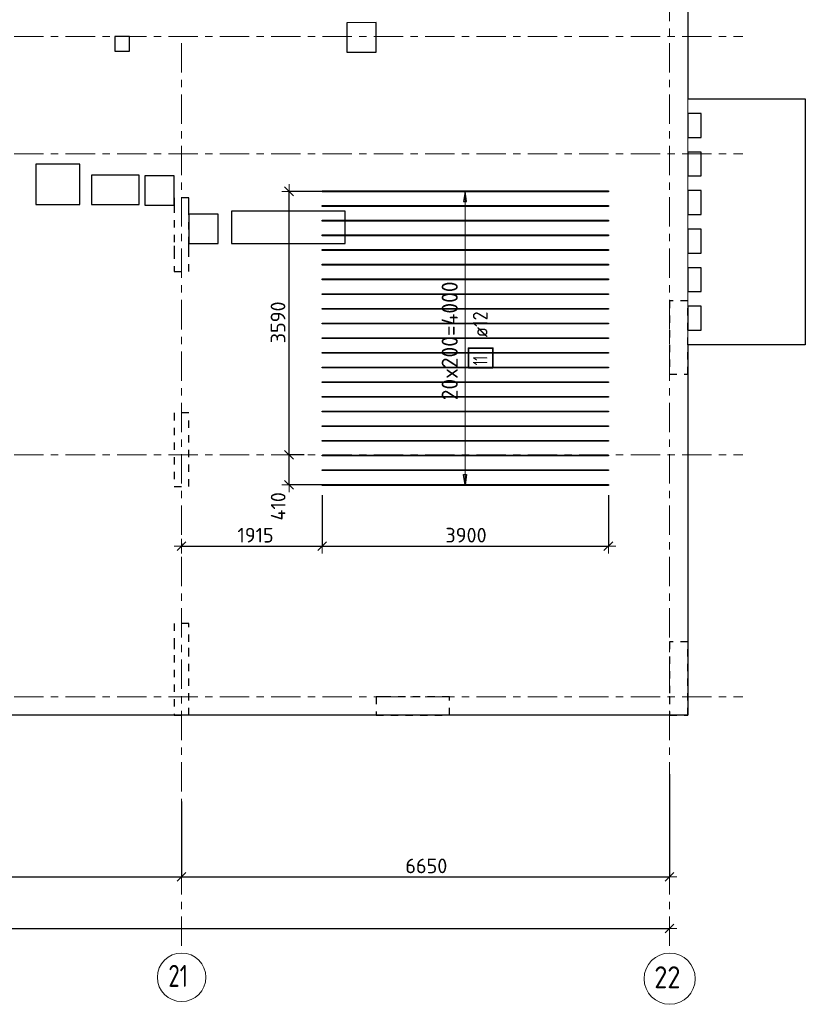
# Model space of a CAD drawing. Header units: metres. Extents: x -38 to 98, y -15 to 21.
# Tile 16 of 124: x 53 to 63, y -4 to 9. Entities that reach past the tile are written whole.
import ezdxf

# ---------------------------------------------------------------- set-up
doc = ezdxf.new("R2010")
doc.units = ezdxf.units.M
doc.header["$PDMODE"] = 65
for name, pattern in [('______11', [0.5, 0.4, -0.05, 0, -0.05]), ('______2', [0.0405, 0.03, -0.0105]), ('______5', [1.1, 0.8, -0.1, 0.1, -0.1])]:
    doc.linetypes.add(name, pattern=pattern)
for name, color, linetype, lineweight in [('XR$2$Осевая линия (1)', 7, '______5', 13), ('XR$2$Размерная линия (1)', 7, 'Continuous', 13), ('XR$4$Перекрытие (1)', 7, 'Continuous', 35), ('XR$4$Размерная линия (1)', 7, 'Continuous', 13)]:
    doc.layers.add(name, color=color, linetype=linetype, lineweight=lineweight)
doc.layers.add('XR$4$Арм.стержн.Доп. Арм верхн.зоны Х', color=7, linetype='Continuous', lineweight=35, true_color=0x8c8cff)
doc.layers.add('XR$6$Стена_ бетон несущ.', color=7, linetype='Continuous', lineweight=70, true_color=0xb4b496)
doc.styles.add('ISOCPEUR', font='txt')
doc.dimstyles.new('DIMSTYLE_3', dxfattribs={"dimtxt": 0.2, "dimasz": 0.2, "dimexe": 0, "dimexo": 0, "dimgap": 0.1, "dimtad": 2, "dimdec": 0, "dimlfac": 1000, "dimrnd": 5, "dimzin": 12, "dimdsep": 46, "dimtxsty": 'ISOCPEUR', "dimblk1": 'ALL_ML_STRICH', "dimblk2": 'ALL_ML_STRICH', "dimsah": 1, "dimcen": 0, "dimclrd": 7, "dimclre": 256, "dimclrt": 7, "dimadec": 0, "dimazin": 0, "dimtfac": 1, "dimtdec": 0, "dimtix": 1, "dimtmove": 2, "dimatfit": 3, "dimfxl": 0, "dimtzin": 0, "dimlwd": 0, "dimlwe": -3, "dimarcsym": 0})
doc.dimstyles.new('DIMSTYLE_33', dxfattribs={"dimtxt": 0.2, "dimasz": 0.2, "dimexe": 0, "dimexo": 0, "dimgap": 0.1, "dimtad": 2, "dimdec": 0, "dimlfac": 1000, "dimrnd": 5, "dimzin": 12, "dimdsep": 46, "dimtxsty": 'ISOCPEUR', "dimblk1": 'ALL_ML_STRICH', "dimblk2": 'ALL_ML_STRICH', "dimsah": 1, "dimcen": 0, "dimclrd": 7, "dimclre": 256, "dimclrt": 7, "dimadec": 0, "dimazin": 0, "dimtfac": 1, "dimtdec": 0, "dimtix": 1, "dimtmove": 2, "dimatfit": 3, "dimfxl": 0, "dimtvp": 1.2, "dimtzin": 0, "dimlwd": 0, "dimlwe": -3, "dimarcsym": 0})

# ---------------------------------------------------------------- blocks, each defined once
blk = doc.blocks.new('ALL_ML_STRICH')
at = {"color": 0, "linetype": 'ByBlock', "lineweight": -2}
for p, q in [((-1, 0), (0.5, 0)), ((-0.3, -0.3), (0.3, 0.3)), ((0, -0.5), (0, 0.5))]:
    blk.add_line(p, q, dxfattribs=at)
blk = doc.blocks.new('*D12')
at = {"layer": 'DEFPOINTS', "color": 7, "linetype": 'Continuous', "lineweight": 13, "transparency": 33554687}
for p in [(0.5, -3.103), (0.5, -3.156), (61.6, -3.14)]:
    blk.add_point(p, dxfattribs=at)
at = {"layer": 'XR$2$Размерная линия (1)', "color": 9, "linetype": 'Continuous', "lineweight": -2, "true_color": 0xc7c7c7, "transparency": 33554687}
for p, q in [((0.5, -3.123), (0.5, -3.156)), ((61.6, -3.156), (61.6, -3.156))]:
    blk.add_line(p, q, dxfattribs=at)
at = {"layer": 'XR$2$Размерная линия (1)', "color": 7, "linetype": 'Continuous', "lineweight": -2, "transparency": 33554687}
blk.add_line((0.5, -3.156), (61.6, -3.156), dxfattribs=at)
at = {"layer": 'XR$2$Размерная линия (1)', "color": 7, "linetype": 'Continuous', "lineweight": 13, "transparency": 33554687, "xscale": 0.2, "yscale": 0.2, "zscale": 0.2, "rotation": 180}
blk.add_blockref('ALL_ML_STRICH', (0.5, -3.156), dxfattribs=at)
at = {"layer": 'XR$2$Размерная линия (1)', "color": 7, "linetype": 'Continuous', "lineweight": 13, "transparency": 33554687, "xscale": 0.2, "yscale": 0.2, "zscale": 0.2}
blk.add_blockref('ALL_ML_STRICH', (61.6, -3.156), dxfattribs=at)
at = {"layer": 'XR$2$Размерная линия (1)', "color": 7, "linetype": 'Continuous', "lineweight": 13, "transparency": 33554687, "insert": (31.1, -3.006), "char_height": 0.2, "width": 1, "attachment_point": 5, "style": 'ISOCPEUR'}
blk.add_mtext('\\A1;{61100}', dxfattribs=at)
blk = doc.blocks.new('*D24')
at = {"layer": 'DEFPOINTS', "color": 7, "linetype": 'Continuous', "lineweight": 13, "transparency": 33554687}
for p in [(54.95, -1.403), (48.15, -1.606), (48.15, -2.452)]:
    blk.add_point(p, dxfattribs=at)
at = {"layer": 'XR$2$Размерная линия (1)', "color": 9, "linetype": 'Continuous', "lineweight": -2, "true_color": 0xc7c7c7, "transparency": 33554687}
for p, q in [((54.95, -1.423), (54.95, -2.452)), ((48.15, -1.626), (48.15, -2.452))]:
    blk.add_line(p, q, dxfattribs=at)
at = {"layer": 'XR$2$Размерная линия (1)', "color": 7, "linetype": 'Continuous', "lineweight": -2, "transparency": 33554687}
blk.add_line((48.15, -2.452), (54.95, -2.452), dxfattribs=at)
at = {"layer": 'XR$2$Размерная линия (1)', "color": 7, "linetype": 'Continuous', "lineweight": 13, "transparency": 33554687, "xscale": 0.2, "yscale": 0.2, "zscale": 0.2, "rotation": 180}
blk.add_blockref('ALL_ML_STRICH', (48.15, -2.452), dxfattribs=at)
at = {"layer": 'XR$2$Размерная линия (1)', "color": 7, "linetype": 'Continuous', "lineweight": 13, "transparency": 33554687, "xscale": 0.2, "yscale": 0.2, "zscale": 0.2}
blk.add_blockref('ALL_ML_STRICH', (54.95, -2.452), dxfattribs=at)
at = {"layer": 'XR$2$Размерная линия (1)', "color": 7, "linetype": 'Continuous', "lineweight": 13, "transparency": 33554687, "insert": (51.56, -2.302), "char_height": 0.2, "width": 0.8, "attachment_point": 5, "style": 'ISOCPEUR'}
blk.add_mtext('\\A1;{6800}', dxfattribs=at)
blk = doc.blocks.new('*D25')
at = {"layer": 'DEFPOINTS', "color": 7, "linetype": 'Continuous', "lineweight": 13, "transparency": 33554687}
for p in [(61.6, -1.033), (54.95, -1.403), (54.95, -2.452)]:
    blk.add_point(p, dxfattribs=at)
at = {"layer": 'XR$2$Размерная линия (1)', "color": 9, "linetype": 'Continuous', "lineweight": -2, "true_color": 0xc7c7c7, "transparency": 33554687}
for p, q in [((61.6, -1.053), (61.6, -2.452)), ((54.95, -1.423), (54.95, -2.452))]:
    blk.add_line(p, q, dxfattribs=at)
at = {"layer": 'XR$2$Размерная линия (1)', "color": 7, "linetype": 'Continuous', "lineweight": -2, "transparency": 33554687}
blk.add_line((54.95, -2.452), (61.6, -2.452), dxfattribs=at)
at = {"layer": 'XR$2$Размерная линия (1)', "color": 7, "linetype": 'Continuous', "lineweight": 13, "transparency": 33554687, "xscale": 0.2, "yscale": 0.2, "zscale": 0.2, "rotation": 180}
blk.add_blockref('ALL_ML_STRICH', (54.95, -2.452), dxfattribs=at)
at = {"layer": 'XR$2$Размерная линия (1)', "color": 7, "linetype": 'Continuous', "lineweight": 13, "transparency": 33554687, "xscale": 0.2, "yscale": 0.2, "zscale": 0.2}
blk.add_blockref('ALL_ML_STRICH', (61.6, -2.452), dxfattribs=at)
at = {"layer": 'XR$2$Размерная линия (1)', "color": 7, "linetype": 'Continuous', "lineweight": 13, "transparency": 33554687, "insert": (58.285, -2.302), "char_height": 0.2, "width": 0.8, "attachment_point": 5, "style": 'ISOCPEUR'}
blk.add_mtext('\\A1;{6650}', dxfattribs=at)
blk = doc.blocks.new('*D283')
at = {"layer": 'DEFPOINTS', "color": 7, "linetype": 'Continuous', "lineweight": 13, "transparency": 33554687}
for p in [(56.866, 2.769), (54.95, 2.117), (54.95, 2.055)]:
    blk.add_point(p, dxfattribs=at)
at = {"layer": 'XR$4$Размерная линия (1)', "color": 9, "linetype": 'Continuous', "lineweight": -2, "true_color": 0xc7c7c7, "transparency": 33554687}
for p, q in [((56.866, 2.749), (56.866, 2.055)), ((54.95, 2.097), (54.95, 2.055))]:
    blk.add_line(p, q, dxfattribs=at)
at = {"layer": 'XR$4$Размерная линия (1)', "color": 7, "linetype": 'Continuous', "lineweight": -2, "transparency": 33554687}
blk.add_line((54.95, 2.055), (56.866, 2.055), dxfattribs=at)
at = {"layer": 'XR$4$Размерная линия (1)', "color": 7, "linetype": 'Continuous', "lineweight": 13, "transparency": 33554687, "xscale": 0.2, "yscale": 0.2, "zscale": 0.2, "rotation": 180}
blk.add_blockref('ALL_ML_STRICH', (54.95, 2.055), dxfattribs=at)
at = {"layer": 'XR$4$Размерная линия (1)', "color": 7, "linetype": 'Continuous', "lineweight": 13, "transparency": 33554687, "xscale": 0.2, "yscale": 0.2, "zscale": 0.2}
blk.add_blockref('ALL_ML_STRICH', (56.866, 2.055), dxfattribs=at)
at = {"layer": 'XR$4$Размерная линия (1)', "color": 7, "linetype": 'Continuous', "lineweight": 13, "transparency": 33554687, "insert": (55.958, 2.205), "char_height": 0.2, "width": 0.8, "attachment_point": 5, "style": 'ISOCPEUR'}
blk.add_mtext('\\A1;{1915}', dxfattribs=at)
blk = doc.blocks.new('*D284')
at = {"layer": 'DEFPOINTS', "color": 7, "linetype": 'Continuous', "lineweight": 13, "transparency": 33554687}
for p in [(56.866, 2.769), (60.766, 2.769), (56.866, 2.055)]:
    blk.add_point(p, dxfattribs=at)
at = {"layer": 'XR$4$Размерная линия (1)', "color": 9, "linetype": 'Continuous', "lineweight": -2, "true_color": 0xc7c7c7, "transparency": 33554687}
for p, q in [((56.866, 2.749), (56.866, 2.055)), ((60.766, 2.749), (60.766, 2.055))]:
    blk.add_line(p, q, dxfattribs=at)
at = {"layer": 'XR$4$Размерная линия (1)', "color": 7, "linetype": 'Continuous', "lineweight": -2, "transparency": 33554687}
blk.add_line((56.866, 2.055), (60.766, 2.055), dxfattribs=at)
at = {"layer": 'XR$4$Размерная линия (1)', "color": 7, "linetype": 'Continuous', "lineweight": 13, "transparency": 33554687, "xscale": 0.2, "yscale": 0.2, "zscale": 0.2, "rotation": 180}
blk.add_blockref('ALL_ML_STRICH', (56.866, 2.055), dxfattribs=at)
at = {"layer": 'XR$4$Размерная линия (1)', "color": 7, "linetype": 'Continuous', "lineweight": 13, "transparency": 33554687, "xscale": 0.2, "yscale": 0.2, "zscale": 0.2}
blk.add_blockref('ALL_ML_STRICH', (60.766, 2.055), dxfattribs=at)
at = {"layer": 'XR$4$Размерная линия (1)', "color": 7, "linetype": 'Continuous', "lineweight": 13, "transparency": 33554687, "insert": (58.826, 2.205), "char_height": 0.2, "width": 0.8, "attachment_point": 5, "style": 'ISOCPEUR'}
blk.add_mtext('\\A1;{3900}', dxfattribs=at)
blk = doc.blocks.new('*D310')
at = {"layer": 'DEFPOINTS', "color": 7, "linetype": 'Continuous', "lineweight": 13, "transparency": 33554687}
for p in [(56.639, 3.3), (56.414, 2.89), (57.094, 2.89)]:
    blk.add_point(p, dxfattribs=at)
at = {"layer": 'XR$4$Размерная линия (1)', "color": 9, "linetype": 'Continuous', "lineweight": -2, "true_color": 0xc7c7c7, "transparency": 33554687}
for p, q in [((56.619, 3.3), (56.414, 3.3)), ((57.074, 2.89), (56.414, 2.89))]:
    blk.add_line(p, q, dxfattribs=at)
at = {"layer": 'XR$4$Размерная линия (1)', "color": 7, "linetype": 'Continuous', "lineweight": -2, "transparency": 33554687}
blk.add_line((56.414, 2.89), (56.414, 3.3), dxfattribs=at)
at = {"layer": 'XR$4$Размерная линия (1)', "color": 7, "linetype": 'Continuous', "lineweight": 13, "transparency": 33554687, "xscale": 0.2, "yscale": 0.2, "zscale": 0.2}
for p, rotation in [((56.414, 3.3), 90), ((56.414, 2.89), 270)]:
    blk.add_blockref('ALL_ML_STRICH', p, dxfattribs=dict(at, rotation=rotation))
at = {"layer": 'XR$4$Размерная линия (1)', "color": 7, "linetype": 'Continuous', "lineweight": 13, "transparency": 33554687, "insert": (56.266, 2.598), "char_height": 0.2, "width": 0.6, "attachment_point": 5, "rotation": 90, "style": 'ISOCPEUR'}
blk.add_mtext('\\A1;{410}', dxfattribs=at)
blk = doc.blocks.new('*D311')
at = {"layer": 'DEFPOINTS', "color": 7, "linetype": 'Continuous', "lineweight": 13, "transparency": 33554687}
for p in [(57.03, 6.89), (56.414, 3.3), (56.639, 3.3)]:
    blk.add_point(p, dxfattribs=at)
at = {"layer": 'XR$4$Размерная линия (1)', "color": 9, "linetype": 'Continuous', "lineweight": -2, "true_color": 0xc7c7c7, "transparency": 33554687}
for p, q in [((57.01, 6.89), (56.414, 6.89)), ((56.619, 3.3), (56.414, 3.3))]:
    blk.add_line(p, q, dxfattribs=at)
at = {"layer": 'XR$4$Размерная линия (1)', "color": 7, "linetype": 'Continuous', "lineweight": -2, "transparency": 33554687}
blk.add_line((56.414, 3.3), (56.414, 6.89), dxfattribs=at)
at = {"layer": 'XR$4$Размерная линия (1)', "color": 7, "linetype": 'Continuous', "lineweight": 13, "transparency": 33554687, "xscale": 0.2, "yscale": 0.2, "zscale": 0.2}
for p, rotation in [((56.414, 6.89), 90), ((56.414, 3.3), 270)]:
    blk.add_blockref('ALL_ML_STRICH', p, dxfattribs=dict(at, rotation=rotation))
at = {"layer": 'XR$4$Размерная линия (1)', "color": 7, "linetype": 'Continuous', "lineweight": 13, "transparency": 33554687, "insert": (56.264, 5.105), "char_height": 0.2, "width": 0.8, "attachment_point": 5, "rotation": 90, "style": 'ISOCPEUR'}
blk.add_mtext('\\A1;{3590}', dxfattribs=at)

msp = doc.modelspace()

# ---------------------------------------------------------------- linework, layer by layer
at = {"layer": 'XR$2$Осевая линия (1)', "color": 253, "linetype": '______11', "lineweight": 13, "true_color": 0xa0a0a0, "transparency": 33554687}
for p, q in [((61.6, -3.39), (61.6, 19.78)), ((-2.63, 9), (62.6, 9)), ((54.95, -3.39), (54.95, 8.98)), ((-2.63, 7.4), (62.6, 7.4)), ((-2.63, 3.3), (62.6, 3.3)), ((-2.63, 0), (62.6, 0))]:
    msp.add_line(p, q, dxfattribs=at)
at = {"layer": 'XR$2$Осевая линия (1)', "color": 7, "linetype": 'Continuous', "lineweight": 13, "transparency": 33554687}
for centre, radius in [((54.9504, -3.8199), 0.3304), ((61.6018, -3.8388), 0.3493)]:
    msp.add_circle(centre, radius, dxfattribs=at)
at = {"layer": 'XR$4$Арм.стержн.Доп. Арм верхн.зоны Х', "color": 253, "linetype": 'Continuous', "lineweight": -3, "true_color": 0xa0a0a0, "transparency": 33554687}
for p, q in [((58.8139, 6.8902), (58.7139, 6.8902)), ((58.8139, 6.8902), (58.9139, 6.8902)), ((58.8139, 2.8902), (58.7139, 2.8902)), ((58.8139, 2.8902), (58.9139, 2.8902))]:
    msp.add_line(p, q, dxfattribs=at)
at = {"layer": 'XR$4$Арм.стержн.Доп. Арм верхн.зоны Х', "color": 7, "linetype": 'Continuous', "lineweight": 25, "transparency": 33554687}
for p, q in [((58.8139, 6.8902), (58.7939, 6.7502)), ((58.8339, 6.7502), (58.8139, 6.8902)), ((58.7939, 6.7502), (58.8339, 6.7502)), ((58.8139, 2.8902), (58.7939, 3.0302)), ((58.7939, 3.0302), (58.8339, 3.0302)), ((58.8339, 3.0302), (58.8139, 2.8902))]:
    msp.add_line(p, q, dxfattribs=at)
at = {"layer": 'XR$4$Арм.стержн.Доп. Арм верхн.зоны Х', "color": 7, "linetype": 'Continuous', "lineweight": 13, "transparency": 33554687}
for p, q in [((58.8139, 6.8902), (58.8139, 6.8902)), ((58.8139, 2.8902), (58.8139, 6.8902)), ((58.8139, 2.8902), (58.8139, 2.8902))]:
    msp.add_line(p, q, dxfattribs=at)
at = {"layer": 'XR$4$Арм.стержн.Доп. Арм верхн.зоны Х', "color": 34, "linetype": 'Continuous', "lineweight": 25, "transparency": 33554687}
for points in [[(60.766, 6.8842), (56.866, 6.8842), (56.866, 6.8962), (60.766, 6.8962), (60.766, 6.8842)], [(60.766, 6.6842), (56.866, 6.6842), (56.866, 6.6962), (60.766, 6.6962), (60.766, 6.6842)], [(60.766, 6.4842), (56.866, 6.4842), (56.866, 6.4962), (60.766, 6.4962), (60.766, 6.4842)], [(60.766, 6.2842), (56.866, 6.2842), (56.866, 6.2962), (60.766, 6.2962), (60.766, 6.2842)], [(60.766, 6.0842), (56.866, 6.0842), (56.866, 6.0962), (60.766, 6.0962), (60.766, 6.0842)], [(60.766, 5.8842), (56.866, 5.8842), (56.866, 5.8962), (60.766, 5.8962), (60.766, 5.8842)], [(60.766, 5.6842), (56.866, 5.6842), (56.866, 5.6962), (60.766, 5.6962), (60.766, 5.6842)], [(60.766, 5.4842), (56.866, 5.4842), (56.866, 5.4962), (60.766, 5.4962), (60.766, 5.4842)], [(60.766, 5.2842), (56.866, 5.2842), (56.866, 5.2962), (60.766, 5.2962), (60.766, 5.2842)], [(60.766, 5.0842), (56.866, 5.0842), (56.866, 5.0962), (60.766, 5.0962), (60.766, 5.0842)], [(60.766, 4.8842), (56.866, 4.8842), (56.866, 4.8962), (60.766, 4.8962), (60.766, 4.8842)], [(60.766, 4.6842), (56.866, 4.6842), (56.866, 4.6962), (60.766, 4.6962), (60.766, 4.6842)], [(60.766, 4.4842), (56.866, 4.4842), (56.866, 4.4962), (60.766, 4.4962), (60.766, 4.4842)], [(60.766, 4.2842), (56.866, 4.2842), (56.866, 4.2962), (60.766, 4.2962), (60.766, 4.2842)], [(60.766, 4.0842), (56.866, 4.0842), (56.866, 4.0962), (60.766, 4.0962), (60.766, 4.0842)], [(60.766, 3.8842), (56.866, 3.8842), (56.866, 3.8962), (60.766, 3.8962), (60.766, 3.8842)], [(60.766, 3.6842), (56.866, 3.6842), (56.866, 3.6962), (60.766, 3.6962), (60.766, 3.6842)], [(60.766, 3.4842), (56.866, 3.4842), (56.866, 3.4962), (60.766, 3.4962), (60.766, 3.4842)], [(60.766, 3.2842), (56.866, 3.2842), (56.866, 3.2962), (60.766, 3.2962), (60.766, 3.2842)], [(60.766, 3.0842), (56.866, 3.0842), (56.866, 3.0962), (60.766, 3.0962), (60.766, 3.0842)], [(60.766, 2.8842), (56.866, 2.8842), (56.866, 2.8962), (60.766, 2.8962), (60.766, 2.8842)]]:
    msp.add_lwpolyline(points, dxfattribs=at)
at = {"layer": 'XR$4$Арм.стержн.Доп. Арм верхн.зоны Х', "color": 7, "linetype": 'Continuous', "lineweight": 35, "transparency": 33554687}
msp.add_lwpolyline([(59.1928, 4.4875), (59.1928, 4.7542), (58.8594, 4.7542), (58.8594, 4.4875), (59.1928, 4.4875)], dxfattribs=at)
at = {"layer": 'XR$4$Перекрытие (1)', "color": 7, "linetype": 'Continuous', "lineweight": 25, "transparency": 33554687}
for p, q in [((61.85, 16.6502), (61.85, 8.1502)), ((57.6005, 9.1893), (57.2005, 9.1892)), ((57.2005, 9.1892), (57.2005, 8.7892)), ((57.6005, 8.7893), (57.6005, 9.1893)), ((54.24, 9.0003), (54.04, 9.0002)), ((54.04, 9.0002), (54.04, 8.8002)), ((54.24, 8.8003), (54.24, 9.0003)), ((54.04, 8.8002), (54.24, 8.8003)), ((57.2005, 8.7892), (57.6005, 8.7893)), ((61.85, 8.1502), (62.03, 8.1502)), ((62.03, 8.1502), (63.45, 8.1502)), ((63.45, 8.1502), (63.45, 4.8002)), ((62.03, 7.9502), (61.85, 7.9502)), ((61.85, 7.9502), (61.85, 7.6252)), ((62.03, 7.6252), (62.03, 7.9502)), ((61.85, 7.6252), (62.03, 7.6252)), ((62.03, 7.4252), (61.85, 7.4252)), ((61.85, 7.4252), (61.85, 7.1002)), ((62.03, 7.1002), (62.03, 7.4252)), ((52.963, 7.2601), (52.963, 6.7101)), ((53.563, 7.2601), (52.963, 7.2601)), ((53.563, 6.7101), (53.563, 7.2601)), ((53.72, 7.1102), (53.72, 6.7102)), ((54.37, 7.1102), (53.72, 7.1102)), ((54.37, 6.7102), (54.37, 7.1102)), ((54.4501, 7.1002), (54.4501, 6.7002)), ((54.8501, 7.1002), (54.4501, 7.1002)), ((54.8501, 6.7002), (54.8501, 7.1002)), ((61.85, 7.1002), (62.03, 7.1002)), ((61.85, 6.9002), (61.85, 6.5752)), ((62.03, 6.9002), (61.85, 6.9002)), ((62.03, 6.5752), (62.03, 6.9002)), ((52.963, 6.7101), (53.563, 6.7101)), ((53.72, 6.7102), (54.37, 6.7102)), ((54.4501, 6.7002), (54.8501, 6.7002)), ((55.45, 6.5803), (55.05, 6.5802)), ((55.05, 6.5802), (55.05, 6.1802)), ((55.45, 6.1803), (55.45, 6.5803)), ((55.63, 6.6202), (55.63, 6.1802)), ((57.18, 6.6202), (55.63, 6.6202)), ((57.18, 6.1802), (57.18, 6.6202)), ((61.85, 6.5752), (62.03, 6.5752)), ((62.03, 6.3752), (61.85, 6.3752)), ((61.85, 6.3752), (61.85, 6.0502)), ((62.03, 6.0502), (62.03, 6.3752)), ((55.05, 6.1802), (55.45, 6.1803)), ((55.63, 6.1802), (57.18, 6.1802)), ((61.85, 6.0502), (62.03, 6.0502)), ((62.03, 5.8502), (61.85, 5.8502)), ((61.85, 5.8502), (61.85, 5.5252)), ((62.03, 5.5252), (62.03, 5.8502)), ((61.85, 5.5252), (62.03, 5.5252)), ((62.03, 5.3252), (61.85, 5.3252)), ((61.85, 5.3252), (61.85, 5.0002)), ((62.03, 5.0002), (62.03, 5.3252)), ((61.85, 5.0002), (62.03, 5.0002)), ((62.03, 4.8002), (61.85, 4.8002)), ((61.85, 4.8002), (61.85, -0.2498)), ((63.45, 4.8002), (62.03, 4.8002)), ((61.85, -0.2498), (51.4, -0.2498))]:
    msp.add_line(p, q, dxfattribs=at)
at = {"layer": 'XR$4$Перекрытие (1)', "color": 7, "linetype": '______2', "lineweight": 18, "transparency": 33554687}
for p, q in [((61.85, 7.9502), (61.85, 8.1502)), ((61.85, 8.1502), (61.85, 7.9502)), ((61.85, 7.4252), (61.85, 7.6252)), ((61.85, 7.6252), (61.85, 7.4252)), ((61.85, 7.1002), (61.85, 6.9002)), ((61.85, 6.9002), (61.85, 7.1002)), ((61.85, 6.3752), (61.85, 6.5752)), ((61.85, 6.5752), (61.85, 6.3752)), ((61.85, 5.8502), (61.85, 6.0502)), ((61.85, 6.0502), (61.85, 5.8502)), ((61.85, 5.3252), (61.85, 5.5252)), ((61.85, 5.5252), (61.85, 5.3252)), ((61.85, 4.8002), (61.85, 5.0002)), ((61.85, 5.0002), (61.85, 4.8002))]:
    msp.add_line(p, q, dxfattribs=at)
at = {"layer": 'XR$6$Стена_ бетон несущ.', "color": 253, "linetype": '______2', "lineweight": -3, "true_color": 0xa0a0a0, "transparency": 33554687}
for p, q in [((55.05, 6.8), (54.85, 6.8)), ((54.85, 6.8), (54.85, 6.7)), ((55.05, 6.6999), (55.05, 6.8)), ((54.85, 6.7), (54.85, 6.5)), ((55.05, 6.6199), (55.05, 6.6999)), ((55.05, 6.1699), (55.05, 6.6199)), ((54.85, 6.5), (54.85, 6.15)), ((54.85, 6.15), (54.85, 6.07)), ((54.85, 6.07), (54.85, 5.8)), ((55.05, 6.0899), (55.05, 6.1699)), ((55.05, 5.8), (55.05, 6.0899)), ((54.85, 5.8), (55.05, 5.8)), ((61.6, 5.4), (61.6, 4.4)), ((61.85, 5.4), (61.6, 5.4)), ((61.85, 4.4), (61.85, 5.4)), ((61.6, 4.4), (61.85, 4.4)), ((55.05, 3.87), (54.85, 3.87)), ((54.85, 3.87), (54.85, 2.87)), ((55.05, 2.87), (55.05, 3.87)), ((54.85, 2.87), (55.05, 2.87)), ((55.05, 1), (54.85, 1)), ((54.85, 1), (54.85, 0.75)), ((55.05, 0.75), (55.05, 1)), ((54.85, 0.75), (54.85, 0.57)), ((55.05, 0.57), (55.05, 0.75)), ((61.6, 0.75), (61.6, 0)), ((61.85, 0.75), (61.6, 0.75)), ((61.85, -0.25), (61.85, 0.75)), ((54.85, 0.57), (54.85, -0.25)), ((55.05, -0.25), (55.05, 0.57)), ((57.7002, 0), (57.6, 0)), ((57.6, 0), (57.6, -0.25)), ((58.6002, 0), (57.7002, 0)), ((58.6002, -0.25), (58.6002, 0)), ((61.6, 0), (61.6, -0.25)), ((54.85, -0.25), (55.05, -0.25)), ((57.6, -0.25), (58.6002, -0.25)), ((61.6, -0.25), (61.85, -0.25))]:
    msp.add_line(p, q, dxfattribs=at)

# ---------------------------------------------------------------- texts
at = {"layer": 'XR$2$Осевая линия (1)', "color": 7, "linetype": 'Continuous', "lineweight": 13, "transparency": 33554687, "char_height": 0.3, "attachment_point": 7, "style": 'ISOCPEUR'}
for s, insert, width in [('\\W0.75;21', (54.7704, -3.9504), 0.472281), ('\\W0.87;22', (61.3918, -3.9693), 0.550812)]:
    msp.add_mtext(s, dxfattribs=dict(at, insert=insert, width=width))
at = {"layer": 'XR$4$Арм.стержн.Доп. Арм верхн.зоны Х', "color": 7, "linetype": 'Continuous', "lineweight": 13, "transparency": 33554687, "insert": (58.7139, 4.0432), "char_height": 0.22, "width": 1.821862, "attachment_point": 7, "rotation": 90, "style": 'ISOCPEUR'}
msp.add_mtext('\\W0.97;20x200=4000', dxfattribs=at)
at = {"layer": 'XR$4$Арм.стержн.Доп. Арм верхн.зоны Х', "color": 7, "linetype": 'Continuous', "lineweight": 25, "transparency": 33554687, "char_height": 0.2, "attachment_point": 7, "rotation": 90, "style": 'ISOCPEUR'}
for s, insert, width in [('\\W0.89; ø12 ', (59.1194, 4.7875), 0.749105), ('\\W0.62;11', (59.1194, 4.5209), 0.2625)]:
    msp.add_mtext(s, dxfattribs=dict(at, insert=insert, width=width))

# ---------------------------------------------------------------- dimensions: what is measured, and where the dimension line sits
at = {"layer": 'XR$2$Размерная линия (1)', "color": 7, "linetype": 'Continuous', "lineweight": 13, "transparency": 33554687}
for base, p1, p2, picture, middle in [((61.6, -2.452), (54.95, -1.4227), (61.6, -1.053), '*D25', (58.285, -2.302)), ((54.95, -2.452), (48.15, -1.6259), (54.95, -1.4227), '*D24', (51.56, -2.302)), ((61.6, -3.1563), (0.5, -3.1233), (61.6, -3.1563), '*D12', (31.1, -3.0063))]:
    dim = msp.add_linear_dim(base=base, p1=p1, p2=p2, dimstyle='DIMSTYLE_3', override={"dimpost": '<>', "dimclrd": 7, "dimclre": 9, "dimclrt": 7, "dimlwd": 0, "dimlwe": 65533}, dxfattribs=at)
    dim.commit()
    dim.dimension.update_dxf_attribs({"geometry": picture, "text_midpoint": middle, "dimtype": 160})
at = {"layer": 'XR$4$Размерная линия (1)', "color": 7, "linetype": 'Continuous', "lineweight": 13, "transparency": 33554687}
for base, p1, p2, dimstyle, picture, middle in [((56.414, 6.8902), (56.6192, 3.3), (57.0102, 6.8902), 'DIMSTYLE_3', '*D311', (56.264, 5.1051)), ((56.414, 3.3), (57.0737, 2.8902), (56.6192, 3.3), 'DIMSTYLE_33', '*D310', (56.2659, 2.5982))]:
    dim = msp.add_linear_dim(base=base, p1=p1, p2=p2, angle=90, dimstyle=dimstyle, override={"dimpost": '<>', "dimclrd": 7, "dimclre": 9, "dimclrt": 7, "dimlwd": 0, "dimlwe": 65533}, dxfattribs=at)
    dim.commit()
    dim.dimension.update_dxf_attribs({"geometry": picture, "text_midpoint": middle, "dimtype": 160})
for base, p1, p2, picture, middle in [((56.866, 2.0554), (54.95, 2.0974), (56.866, 2.7486), '*D283', (55.958, 2.2054)), ((60.766, 2.0554), (56.866, 2.7486), (60.766, 2.7486), '*D284', (58.826, 2.2054))]:
    dim = msp.add_linear_dim(base=base, p1=p1, p2=p2, dimstyle='DIMSTYLE_3', override={"dimpost": '<>', "dimclrd": 7, "dimclre": 9, "dimclrt": 7, "dimlwd": 0, "dimlwe": 65533}, dxfattribs=at)
    dim.commit()
    dim.dimension.update_dxf_attribs({"geometry": picture, "text_midpoint": middle, "dimtype": 160})

doc.saveas('drawing.dxf')
